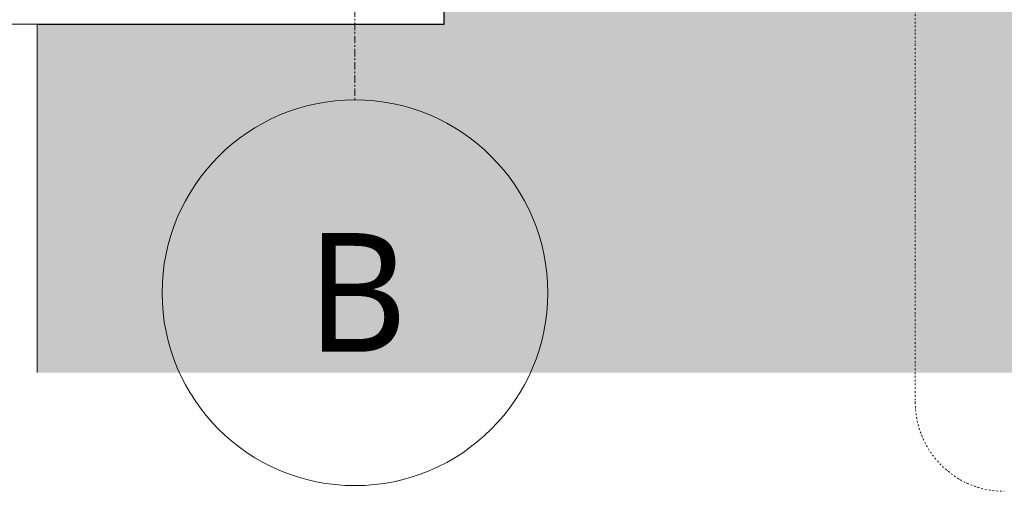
# Model space of a CAD drawing. Header units: millimetres. Extents: x -21522 to 77796, y -25697 to 15217.
# Tile 12 of 256: x -1770 to -111, y -25697 to -24902. Entities that reach past the tile are written whole.
import ezdxf

# ---------------------------------------------------------------- set-up
doc = ezdxf.new("R2010")
doc.units = ezdxf.units.MM
doc.linetypes.add('Ligne de quadrillage', pattern=[22.225, 12.7, -3.175, 3.175, -3.175])
doc.linetypes.add('Tiret point', pattern=[6.25, 2.5, -1.875, 0, -1.875])
for name, color, linetype, lineweight in [('A-ANNO-SYMB', 150, 'Continuous', 9), ('A-AREA-PATT', 32, 'Continuous', 13), ('A-DETL', 90, 'Continuous', 70), ('A-DETL-GENF', 92, 'Continuous', 13), ('A-WALL', 113, 'Continuous', 13), ('S-GRID', 1, 'Continuous', 9), ('S-GRID-IDEN', 1, 'Continuous', 9)]:
    doc.layers.add(name, color=color, linetype=linetype, lineweight=lineweight)
doc.styles.add('Trebuchet MS', font='trebuc.ttf', dxfattribs={"height": 200})

# ---------------------------------------------------------------- blocks, each defined once
blk = doc.blocks.new('Quadrillage - Extrémité de la ligne de quadrillage - Cercle-4360-00_RDC_50e Copie 1')
at = {"layer": 'S-GRID-IDEN'}
blk.add_circle((0, 0), 6.5, dxfattribs=at)

msp = doc.modelspace()

# ---------------------------------------------------------------- hatches: boundary and pattern name
at = {"layer": 'A-AREA-PATT'}
h = msp.add_hatch(color=7, dxfattribs=at)
h.paths.add_polyline_path([(4936.1, -25496.8), (5376.3, -25496.8), (5376.3, -25452.7), (815.3, -25452.7), (815.3, -24852.7), (625.3, -24852.7), (625.3, -25187.7), (175.3, -25187.7), (175.3, -24852.7), (-80.2, -24852.7), (-80.2, -24759.2), (-980.2, -24759.2), (-980.2, -24852.7), (-1054.7, -24852.7), (-1054.7, -24909.7), (-1740.7, -24909.7), (-1740.7, -25496.8), (4023.7, -25496.8)])
h.paths.add_polyline_path([(-3728.9, -25496.8), (-2847, -25496.8), (-2842, -25474.8), (-2840.2, -25470.6), (-2837.6, -25466.9), (-2834.2, -25463.9), (-2828.3, -25461.3), (-2825.8, -25460.6), (-2820.4, -25460.6), (-2816.8, -25461.3), (-2807, -25464.4), (-2800.9, -25467.9), (-2798.6, -25469.7), (-2795.3, -25474.8), (-2793.8, -25478.7), (-2793.2, -25483.8), (-2794, -25488.9), (-2796.2, -25496.8), (-2734.9, -25496.8), (-2733.6, -25495.6), (-2724.3, -25489.9), (-2713.9, -25486.4), (-2698.9, -25485.2), (-2540.7, -25485.2), (-2540.7, -24909.7), (-2688.9, -24909.7), (-2689.2, -24922.3), (-2690.2, -24924.7), (-2691.8, -24926.7), (-2693.9, -24928.3), (-2696.3, -24929.3), (-2703.1, -24929.7), (-3721.4, -24929.3), (-3723.9, -24928.3), (-3725.9, -24926.7), (-3727.5, -24924.7), (-3728.5, -24922.3), (-3728.9, -24919.7), (-3728.9, -24909.7), (-4261, -24909.7), (-4261, -25496.8), (-4187.4, -25496.8)])
at = {"layer": 'A-DETL-GENF'}
h = msp.add_hatch(color=254, dxfattribs=at)
h.paths.add_polyline_path([(5379.3, -25496.8), (5379.3, -25452.7), (815.3, -25452.7), (815.3, -24852.7), (-80.2, -24852.7), (-80.2, -24665.7), (-980.2, -24665.7), (-980.2, -24852.7), (-1054.7, -24852.7), (-1054.7, -24909.7), (-1740.7, -24909.7), (-1740.7, -25496.8), (4936.1, -25496.8)])
h.paths.add_polyline_path([(-4261, -25496.8), (-2847, -25496.8), (-2842, -25474.8), (-2840.2, -25470.6), (-2837.6, -25466.9), (-2834.2, -25463.9), (-2828.3, -25461.3), (-2825.8, -25460.6), (-2820.4, -25460.6), (-2816.8, -25461.3), (-2807, -25464.4), (-2800.9, -25467.9), (-2798.6, -25469.7), (-2795.3, -25474.8), (-2793.8, -25478.7), (-2793.2, -25483.8), (-2794, -25488.9), (-2796.2, -25496.8), (-2734.9, -25496.8), (-2733.6, -25495.6), (-2724.3, -25489.9), (-2713.9, -25486.4), (-2703.1, -25485.2), (-2540.7, -25485.2), (-2540.7, -24909.7), (-4261, -24909.7)])

# ---------------------------------------------------------------- linework, layer by layer
at = {"layer": 'A-ANNO-SYMB', "linetype": 'Tiret point'}
msp.add_line((-260.7, -24689.9), (-260.7, -25546.8), dxfattribs=at)
msp.add_arc((-110.7, -25546.8), 150, 180, 270, dxfattribs=at)
at = {"layer": 'A-DETL', "lineweight": 13}
for p, q in [((-1740.7, -24909.7), (-2540.7, -24909.7)), ((-1740.7, -25496.8), (-1740.7, -24909.7))]:
    msp.add_line(p, q, dxfattribs=at)
at = {"layer": 'A-WALL', "color": 20, "lineweight": 25}
for p, q in [((-1054.7, -24909.7), (-1054.7, -24852.7)), ((-1740.7, -24909.7), (-1054.7, -24909.7))]:
    msp.add_line(p, q, dxfattribs=at)
at = {"layer": 'S-GRID', "linetype": 'Ligne de quadrillage'}
msp.add_line((-1205.2, 13831.3), (-1205.2, -25037.2), dxfattribs=at)

# ---------------------------------------------------------------- block references
at = {"layer": 'S-GRID-IDEN', "xscale": 49.99999999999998, "yscale": 49.99999999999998, "zscale": 49.99999999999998, "rotation": 180}
msp.add_blockref('Quadrillage - Extrémité de la ligne de quadrillage - Cercle-4360-00_RDC_50e Copie 1', (-1205.2, -25362.2), dxfattribs=at)

# ---------------------------------------------------------------- texts
at = {"layer": 'S-GRID-IDEN', "insert": (-1286.1, -25261.6), "char_height": 200, "width": 192.405, "attachment_point": 1, "style": 'Trebuchet MS'}
msp.add_mtext('B', dxfattribs=at)

doc.saveas('drawing.dxf')
